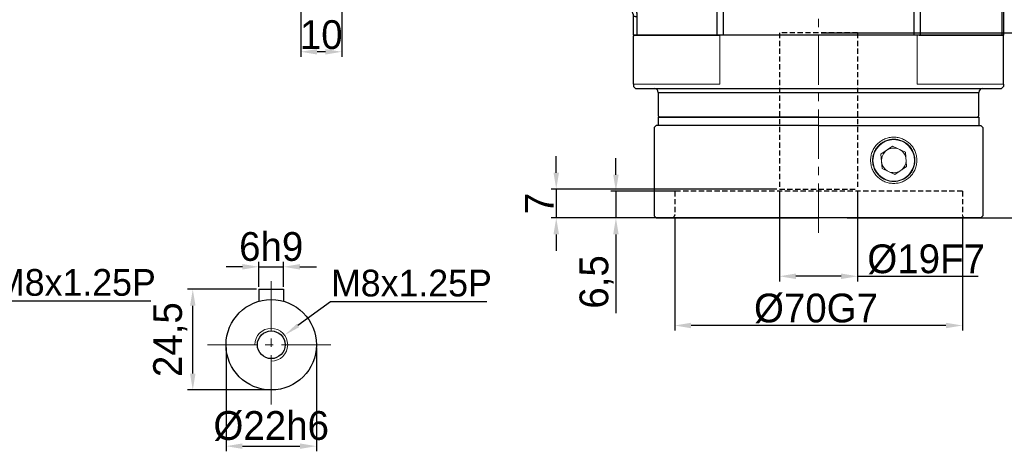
# Model space of a CAD drawing. Header units: millimetres. Extents: x 7856 to 8549, y -46 to 435.
# Tile 8 of 12: x 8062 to 8301, y 128 to 233. Entities that reach past the tile are written whole.
import ezdxf

# ---------------------------------------------------------------- set-up
doc = ezdxf.new("R2010")
doc.units = ezdxf.units.MM
doc.header["$PDSIZE"] = -5
doc.linetypes.add('DASHED2', pattern=[9.525, 6.35, -3.175])
doc.linetypes.add('点画线', pattern=[18, 12, -2, 2, -2])
doc.layers.get('0').update_dxf_attribs({"lineweight": 18})
doc.layers.get('Defpoints').update_dxf_attribs({"lineweight": 18})
doc.layers.add('4虚线层', color=6, linetype='DASHED2')
for name, color, linetype, lineweight in [('7中心线层', 7, '点画线', 18), ('尺寸线层', 3, 'Continuous', 18), ('标注线', 7, 'Continuous', 18), ('粗实线', 7, 'Continuous', 40)]:
    doc.layers.add(name, color=color, linetype=linetype, lineweight=lineweight)
doc.styles.add('工程字', font='txt')
doc.dimstyles.new('DIMSTYLE_17', dxfattribs={"dimtxt": 8, "dimasz": 12, "dimexe": 0.18, "dimexo": 0.0625, "dimgap": 0.09, "dimtad": 1, "dimtih": 1, "dimtoh": 1, "dimdec": 3, "dimdsep": 46, "dimtxsty": 'Standard', "dimblk": '_CAXARROW', "dimcen": 0.09, "dimdle": 24, "dimadec": 0, "dimazin": 0, "dimtfac": 0.7, "dimtdec": 3, "dimtofl": 0, "dimtmove": 0, "dimatfit": 3, "dimfxl": 1, "dimtolj": 1, "dimarcsym": 0})
doc.dimstyles.new('ISO-25', dxfattribs={"dimtxt": 7, "dimasz": 4, "dimexe": 1.25, "dimexo": 0.625, "dimtad": 1, "dimtxsty": '工程字', "dimcen": 2, "dimdle": 8, "dimadec": 0, "dimazin": 0, "dimtfac": 1, "dimtmove": 0, "dimatfit": 3, "dimfxl": 1, "dimarcsym": 0})

# ---------------------------------------------------------------- blocks, each defined once
blk = doc.blocks.new('*D11')
at = {"layer": 'Defpoints', "color": 0}
for p in [(8125.99, 172.49), (8119.99, 167.02), (8125.99, 167.02)]:
    blk.add_point(p, dxfattribs=at)
at = {"layer": '尺寸线层', "color": 0, "lineweight": -2}
for p, q in [((8119.99, 167.64), (8119.99, 173.74)), ((8125.99, 167.64), (8125.99, 173.74)), ((8115.99, 172.49), (8111.99, 172.49)), ((8119.99, 172.49), (8125.99, 172.49)), ((8129.99, 172.49), (8133.99, 172.49))]:
    blk.add_line(p, q, dxfattribs=at)
at = {"layer": '尺寸线层', "color": 0}
for points in [[(8115.99, 171.83), (8115.99, 173.16), (8119.99, 172.49)], [(8129.99, 173.16), (8129.99, 171.83), (8125.99, 172.49)]]:
    blk.add_solid(points, dxfattribs=at)
at = {"layer": '尺寸线层', "color": 0, "insert": (8122.99, 177.39), "char_height": 7, "attachment_point": 5, "style": '工程字'}
blk.add_mtext('6h9', dxfattribs=at)
blk = doc.blocks.new('*D12')
at = {"layer": 'Defpoints', "color": 0}
for p in [(8111.99, 153.52), (8133.99, 153.52), (8133.99, 128.85)]:
    blk.add_point(p, dxfattribs=at)
at = {"layer": '尺寸线层', "color": 0, "lineweight": -2}
for p, q in [((8111.99, 152.89), (8111.99, 127.6)), ((8133.99, 152.89), (8133.99, 127.6)), ((8115.99, 128.85), (8129.99, 128.85))]:
    blk.add_line(p, q, dxfattribs=at)
at = {"layer": '尺寸线层', "color": 0}
for points in [[(8115.99, 129.52), (8115.99, 128.19), (8111.99, 128.85)], [(8129.99, 128.19), (8129.99, 129.52), (8133.99, 128.85)]]:
    blk.add_solid(points, dxfattribs=at)
at = {"layer": '尺寸线层', "color": 0, "insert": (8122.99, 133.75), "char_height": 7, "attachment_point": 5, "style": '工程字'}
blk.add_mtext('%%C22h6', dxfattribs=at)
blk = doc.blocks.new('*D13')
at = {"layer": 'Defpoints', "color": 0}
for p in [(8103.9, 167.02), (8119.99, 167.02), (8122.99, 142.52)]:
    blk.add_point(p, dxfattribs=at)
at = {"layer": '尺寸线层', "color": 0, "lineweight": -2}
for p, q in [((8119.37, 167.02), (8102.65, 167.02)), ((8103.9, 146.52), (8103.9, 163.02)), ((8122.37, 142.52), (8102.65, 142.52))]:
    blk.add_line(p, q, dxfattribs=at)
at = {"layer": '尺寸线层', "color": 0}
for points in [[(8104.57, 163.02), (8103.24, 163.02), (8103.9, 167.02)], [(8103.24, 146.52), (8104.57, 146.52), (8103.9, 142.52)]]:
    blk.add_solid(points, dxfattribs=at)
at = {"layer": '尺寸线层', "color": 0, "insert": (8098.42, 154.77), "char_height": 7, "attachment_point": 5, "rotation": 90, "style": '工程字'}
blk.add_mtext('24,5', dxfattribs=at)
blk = doc.blocks.new('_CAXARROW')
blk.add_hatch(color=0).paths.add_polyline_path([(0, 0), (-1, 0.125), (-1, -0.125)], flags=0)
blk = doc.blocks.new('*D14')
at = {"layer": 'Defpoints', "color": 0}
for p in [(8126.24, 155.86), (8119.75, 151.18)]:
    blk.add_point(p, dxfattribs=at)
at = {"layer": '尺寸线层', "color": 0, "linetype": 'ByBlock', "lineweight": -2}
for p, q in [((8137.43, 163.94), (8129.48, 158.2)), ((8175.48, 163.94), (8137.43, 163.94)), ((8122.9, 153.52), (8123.08, 153.52)), ((8122.99, 153.43), (8122.99, 153.61))]:
    blk.add_line(p, q, dxfattribs=at)
at = {"layer": '尺寸线层', "color": 0, "lineweight": -2, "xscale": 4, "yscale": 4, "zscale": 4, "rotation": 215.8218464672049}
blk.add_blockref('_CAXARROW', (8126.24, 155.86), dxfattribs=at)
at = {"layer": '尺寸线层', "color": 0, "insert": (8157.11, 168.49), "char_height": 6.5, "attachment_point": 5, "style": '工程字'}
blk.add_mtext('\\A1;M8x1.25P', dxfattribs=at)
blk = doc.blocks.new('_FILLED')
at = {"linetype": 'ByBlock'}
blk.add_hatch(color=0, dxfattribs=at).paths.add_polyline_path([(0, 0), (-1, 0.133), (-1, -0.133)], flags=0)
blk = doc.blocks.new('*D16')
at = {"layer": 'Defpoints', "color": 0}
for p in [(8047.75, 156.32), (8042.04, 150.72)]:
    blk.add_point(p, dxfattribs=at)
at = {"layer": '尺寸线层', "color": 0, "linetype": 'ByBlock', "lineweight": -2}
for p, q in [((8055.67, 164.1), (8050.6, 159.13)), ((8093.71, 164.1), (8055.67, 164.1)), ((8044.81, 153.52), (8044.99, 153.52)), ((8044.9, 153.43), (8044.9, 153.61))]:
    blk.add_line(p, q, dxfattribs=at)
at = {"layer": '尺寸线层', "color": 0, "lineweight": -2, "xscale": 4, "yscale": 4, "zscale": 4, "rotation": 224.4948036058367}
blk.add_blockref('_CAXARROW', (8047.75, 156.32), dxfattribs=at)
at = {"layer": '尺寸线层', "color": 0, "insert": (8075.34, 168.65), "char_height": 6.5, "attachment_point": 5, "style": '工程字'}
blk.add_mtext('\\A1;M8x1.25P', dxfattribs=at)
blk = doc.blocks.new('*D25')
at = {"layer": 'Defpoints', "color": 0}
for p in [(8130.16, 241.39), (8140.16, 236.25), (8130.16, 224.81)]:
    blk.add_point(p, dxfattribs=at)
at = {"layer": '尺寸线层', "color": 0, "lineweight": -2}
for p, q in [((8130.16, 240.77), (8130.16, 223.56)), ((8140.16, 235.62), (8140.16, 223.56)), ((8136.16, 224.81), (8134.16, 224.81))]:
    blk.add_line(p, q, dxfattribs=at)
at = {"layer": '尺寸线层', "color": 0}
for points in [[(8134.16, 225.48), (8134.16, 224.14), (8130.16, 224.81)], [(8136.16, 224.14), (8136.16, 225.48), (8140.16, 224.81)]]:
    blk.add_solid(points, dxfattribs=at)
at = {"layer": '尺寸线层', "color": 0, "insert": (8135.16, 228.94), "char_height": 7, "attachment_point": 5, "style": '工程字'}
blk.add_mtext('10', dxfattribs=at)
blk = doc.blocks.new('*D26')
at = {"layer": 'Defpoints', "color": 0}
for p in [(8246.66, 191.39), (8265.66, 191.39), (8246.66, 170.19)]:
    blk.add_point(p, dxfattribs=at)
at = {"layer": '尺寸线层', "color": 0, "lineweight": -2}
for p, q in [((8246.66, 190.77), (8246.66, 168.94)), ((8265.66, 190.77), (8265.66, 168.94)), ((8261.66, 170.19), (8250.66, 170.19)), ((8265.66, 170.19), (8295.04, 170.19))]:
    blk.add_line(p, q, dxfattribs=at)
at = {"layer": '尺寸线层', "color": 0}
for points in [[(8250.66, 170.86), (8250.66, 169.52), (8246.66, 170.19)], [(8261.66, 169.52), (8261.66, 170.86), (8265.66, 170.19)]]:
    blk.add_solid(points, dxfattribs=at)
at = {"layer": '尺寸线层', "color": 0, "insert": (8282.35, 174.31), "char_height": 7, "attachment_point": 5, "style": '工程字'}
blk.add_mtext('%%C19F7', dxfattribs=at)
blk = doc.blocks.new('*D27')
at = {"layer": 'Defpoints', "color": 0}
for p in [(8221.97, 190.89), (8206.86, 184.39), (8221.97, 184.39)]:
    blk.add_point(p, dxfattribs=at)
at = {"layer": '尺寸线层', "color": 0, "lineweight": -2}
for p, q in [((8206.86, 194.89), (8206.86, 198.89)), ((8221.34, 190.89), (8205.61, 190.89)), ((8206.86, 190.89), (8206.86, 184.39)), ((8221.34, 184.39), (8205.61, 184.39)), ((8206.86, 180.39), (8206.86, 161.22))]:
    blk.add_line(p, q, dxfattribs=at)
at = {"layer": '尺寸线层', "color": 0}
for points in [[(8206.2, 194.89), (8207.53, 194.89), (8206.86, 190.89)], [(8207.53, 180.39), (8206.2, 180.39), (8206.86, 184.39)]]:
    blk.add_solid(points, dxfattribs=at)
at = {"layer": '尺寸线层', "color": 0, "insert": (8202.15, 168.81), "char_height": 7, "attachment_point": 5, "rotation": 90, "style": '工程字'}
blk.add_mtext('6,5', dxfattribs=at)
blk = doc.blocks.new('*D28')
at = {"layer": 'Defpoints', "color": 0}
for p in [(8246.66, 191.39), (8192.34, 184.39), (8217.47, 184.39)]:
    blk.add_point(p, dxfattribs=at)
at = {"layer": '尺寸线层', "color": 0, "lineweight": -2}
for p, q in [((8192.34, 195.39), (8192.34, 199.39)), ((8246.04, 191.39), (8191.09, 191.39)), ((8192.34, 191.39), (8192.34, 184.39)), ((8216.84, 184.39), (8191.09, 184.39)), ((8192.34, 180.39), (8192.34, 176.39))]:
    blk.add_line(p, q, dxfattribs=at)
at = {"layer": '尺寸线层', "color": 0}
for points in [[(8191.68, 195.39), (8193.01, 195.39), (8192.34, 191.39)], [(8193.01, 180.39), (8191.68, 180.39), (8192.34, 184.39)]]:
    blk.add_solid(points, dxfattribs=at)
at = {"layer": '尺寸线层', "color": 0, "insert": (8188.22, 187.89), "char_height": 7, "attachment_point": 5, "rotation": 90, "style": '工程字'}
blk.add_mtext('7', dxfattribs=at)
blk = doc.blocks.new('*D29')
at = {"layer": 'Defpoints', "color": 0}
for p in [(8221.16, 184.99), (8291.16, 185.19), (8221.16, 158.21)]:
    blk.add_point(p, dxfattribs=at)
at = {"layer": '尺寸线层', "color": 0, "lineweight": -2}
for p, q in [((8291.16, 184.57), (8291.16, 156.96)), ((8221.16, 184.37), (8221.16, 156.96)), ((8287.16, 158.21), (8225.16, 158.21))]:
    blk.add_line(p, q, dxfattribs=at)
at = {"layer": '尺寸线层', "color": 0}
for points in [[(8225.16, 158.88), (8225.16, 157.55), (8221.16, 158.21)], [(8287.16, 157.55), (8287.16, 158.88), (8291.16, 158.21)]]:
    blk.add_solid(points, dxfattribs=at)
at = {"layer": '尺寸线层', "color": 0, "insert": (8255.55, 162.34), "char_height": 7, "attachment_point": 5, "style": '工程字'}
blk.add_mtext('%%C70G7', dxfattribs=at)
blk = doc.blocks.new('*D30')
at = {"layer": 'Defpoints', "color": 0}
for p in [(8255.86, 280.39), (8274.64, 184.39), (8324.5, 184.39)]:
    blk.add_point(p, dxfattribs=at)
at = {"layer": '尺寸线层', "color": 0, "lineweight": -2}
for p, q in [((8256.49, 280.39), (8325.75, 280.39)), ((8324.5, 276.39), (8324.5, 188.39)), ((8275.27, 184.39), (8325.75, 184.39))]:
    blk.add_line(p, q, dxfattribs=at)
at = {"layer": '尺寸线层', "color": 0}
for points in [[(8325.17, 276.39), (8323.83, 276.39), (8324.5, 280.39)], [(8323.83, 188.39), (8325.17, 188.39), (8324.5, 184.39)]]:
    blk.add_solid(points, dxfattribs=at)
at = {"layer": '尺寸线层', "color": 0, "insert": (8320.37, 232.39), "char_height": 7, "attachment_point": 5, "rotation": 90, "style": '工程字'}
blk.add_mtext('96', dxfattribs=at)
blk = doc.blocks.new('*D31')
at = {"layer": 'Defpoints', "color": 0}
for p in [(8239.35, 325.39), (8281.05, 184.39), (8337.84, 184.39)]:
    blk.add_point(p, dxfattribs=at)
at = {"layer": '尺寸线层', "color": 0, "lineweight": -2}
for p, q in [((8239.97, 325.39), (8339.09, 325.39)), ((8337.84, 321.39), (8337.84, 188.39)), ((8281.67, 184.39), (8339.09, 184.39))]:
    blk.add_line(p, q, dxfattribs=at)
at = {"layer": '尺寸线层', "color": 0}
for points in [[(8338.51, 321.39), (8337.18, 321.39), (8337.84, 325.39)], [(8337.18, 188.39), (8338.51, 188.39), (8337.84, 184.39)]]:
    blk.add_solid(points, dxfattribs=at)
at = {"layer": '尺寸线层', "color": 0, "insert": (8333.72, 254.89), "char_height": 7, "attachment_point": 5, "rotation": 90, "style": '工程字'}
blk.add_mtext('141', dxfattribs=at)
blk = doc.blocks.new('*D32')
at = {"layer": 'Defpoints', "color": 0}
for p in [(8256.16, 229.39), (8262.47, 184.39), (8311.27, 184.39)]:
    blk.add_point(p, dxfattribs=at)
at = {"layer": '尺寸线层', "color": 0, "lineweight": -2}
for p, q in [((8256.79, 229.39), (8312.52, 229.39)), ((8311.27, 225.39), (8311.27, 188.39)), ((8263.1, 184.39), (8312.52, 184.39))]:
    blk.add_line(p, q, dxfattribs=at)
at = {"layer": '尺寸线层', "color": 0}
for points in [[(8311.94, 225.39), (8310.61, 225.39), (8311.27, 229.39)], [(8310.61, 188.39), (8311.94, 188.39), (8311.27, 184.39)]]:
    blk.add_solid(points, dxfattribs=at)
at = {"layer": '尺寸线层', "color": 0, "insert": (8307.15, 206.89), "char_height": 7, "attachment_point": 5, "rotation": 90, "style": '工程字'}
blk.add_mtext('45', dxfattribs=at)
blk = doc.blocks.new('xinzhuan90')
at = {"color": 7, "linetype": 'Continuous', "lineweight": 30}
for p, q in [((-22.31, 70.66), (17.59, 70.66)), ((-22.31, 70.24), (-22.31, 70.66)), ((-22.31, 69.84), (-22.31, 70.24)), ((-22.31, 50.35), (-22.31, 69.84)), ((18.59, 69.66), (18.59, 59.98)), ((18.82, 59.34), (57.52, 13.23)), ((-22.31, 48.9), (-22.31, 50.35)), ((-22.31, 2.42), (-22.31, 48.9)), ((58.69, 10.01), (58.69, -3.9)), ((-22.31, 0.97), (-22.31, 2.42)), ((-22.31, -18.52), (-22.31, 0.97)), ((68.69, -4.9), (59.69, -4.9)), ((69.69, -5.9), (69.69, -25.84)), ((-22.31, -18.52), (-22.31, -18.92)), ((-22.31, -19.34), (-22.31, -18.92)), ((-20.31, -25.84), (-20.31, -21.34)), ((-19.89, -25.84), (-20.31, -25.84)), ((0, -25.84), (-19.49, -25.84)), ((1.45, -25.84), (0, -25.84)), ((47.93, -25.84), (1.45, -25.84)), ((49.38, -25.84), (47.93, -25.84)), ((68.87, -25.84), (49.38, -25.84)), ((69.27, -25.84), (68.87, -25.84)), ((69.69, -25.84), (69.27, -25.84))]:
    blk.add_line(p, q, dxfattribs=at)
at = {"color": 7, "linetype": 'Continuous', "lineweight": 25}
for p, q in [((-22.31, 70.24), (17.17, 70.24)), ((17.17, 70.24), (17.59, 70.66)), ((18.59, 69.66), (18.17, 69.24)), ((18.34, 59.9), (18.59, 59.98)), ((18.82, 59.34), (18.58, 59.25)), ((18.58, 59.25), (57.27, 13.14)), ((56.88, 12.81), (18.61, 58.42)), ((-22.31, 50.35), (16.83, 50.35)), ((16.82, 48.9), (-22.31, 48.9)), ((17.82, 48.9), (16.82, 48.9)), ((17.82, 48.9), (17.82, -2.67)), ((18.67, 30.97), (39.84, 5.74)), ((17.98, 5.24), (17.98, 27.31)), ((56.88, 12.81), (57.27, 13.14)), ((57.27, 13.14), (57.52, 13.23)), ((57.94, -4.19), (57.94, 9.92)), ((58.44, 9.92), (57.94, 9.92)), ((58.69, 10.01), (58.44, 9.92)), ((58.44, 9.92), (58.44, -4.14)), ((-22.31, 2.42), (-0.97, 2.42)), ((-0.97, 2.42), (-0.97, 0.97)), ((40.33, 4.38), (40.33, -4.5)), ((-0.97, 0.97), (-22.31, 0.97)), ((17.98, -2.51), (17.98, 1.07)), ((1.45, 0), (0, 0)), ((0, -25.84), (0, 0)), ((1.45, 0), (1.45, -25.84)), ((17.82, -2.67), (17.98, -2.51)), ((20.98, -5.51), (20.82, -5.67)), ((20.82, -5.67), (47.93, -5.67)), ((38.22, -5.51), (20.98, -5.51)), ((47.93, -5.67), (47.93, -6.67)), ((47.93, -25.84), (47.93, -6.67)), ((49.38, -6.66), (49.38, -25.84)), ((59.69, -4.9), (59.44, -5.14)), ((68.27, -5.32), (68.69, -4.9)), ((69.69, -5.9), (69.27, -6.32)), ((69.27, -6.32), (69.27, -25.84)), ((-19.89, -21.34), (-20.31, -21.34)), ((-19.89, -21.34), (-19.49, -21.34)), ((-19.49, -21.34), (-19.49, -25.84)), ((-19.49, -25.84), (-19.89, -25.84))]:
    blk.add_line(p, q, dxfattribs=at)
at = {"color": 7, "linetype": 'Continuous', "lineweight": 25, "flags": 128}
for points in [[(17.83, 49.86), (17.8, 49.96), (17.75, 50.05), (17.65, 50.13), (17.53, 50.2), (17.38, 50.26), (17.21, 50.31), (17.02, 50.34), (16.83, 50.35)], [(18.67, 30.97), (18.53, 30.99), (18.4, 31.02), (18.28, 31.04), (18.18, 31.08), (18.1, 31.12), (18.04, 31.16), (18, 31.2), (17.99, 31.24)], [(40.33, -4.5), (40.34, -4.69), (40.37, -4.88), (40.41, -5.05), (40.46, -5.2), (40.52, -5.32), (40.59, -5.42), (40.67, -5.48), (40.75, -5.5)], [(48.9, -5.66), (48.99, -5.68), (49.08, -5.74), (49.16, -5.84), (49.24, -5.96), (49.3, -6.11), (49.34, -6.28), (49.37, -6.47), (49.38, -6.66)]]:
    blk.add_lwpolyline(points, dxfattribs=at)
at = {"color": 7, "linetype": 'Continuous', "lineweight": 25}
for centre, radius, start, end in [((17.17, 69.24), 1, 0.0204, 89.9796), ((19.34, 59.9), 1, 180.0065, 219.9935), ((19.05, 59.03), 0.75, 182.393, 234.2943), ((52.35, 9.53), 5.6, 4.0795, 35.9205), ((53.44, 9.92), 5, 0.0065, 39.9935), ((28.46, 0.83), 12.39, 16.6551, 23.3449), ((58.9, -4.23), 0.962, 177.6201, 266.2687), ((59.44, -4.14), 1, 180.0204, 269.9796), ((68.27, -6.32), 1, 0.0204, 89.9796)]:
    blk.add_arc(centre, radius, start, end, dxfattribs=at)
at = {"color": 7, "linetype": 'Continuous', "lineweight": 30}
blk.add_arc((-22.31, -21.34), 2, 0, 90, dxfattribs=at)
for centre, major_axis, ratio, start_param, end_param in [((17.59, 69.66), (0.707, 0.707), 0.999695, 5.497939, 7.068431), ((19.59, 59.98), (-0.94, -0.342), 0.999828, 5.934175, 6.632196), ((53.69, 10.01), (-4.7, -1.71), 0.999828, 2.792582, 3.490603), ((59.69, -3.9), (-0.707, -0.707), 0.999695, 5.497939, 7.068431), ((68.69, -5.9), (0.707, 0.707), 0.999695, 5.497939, 7.068431)]:
    blk.add_ellipse(centre, major_axis=major_axis, ratio=ratio, start_param=start_param, end_param=end_param, dxfattribs=at)
at = {"color": 7, "linetype": 'Continuous', "lineweight": 25}
blk.add_ellipse((18.2, 64.63), major_axis=(0, 4.5), ratio=0.017455, dxfattribs=at)
for centre, major_axis, ratio, start_param, end_param in [((18.17, 67.24), (0, 2), 0.017455, 0.017453, 0.523109), ((18.35, 50.56), (0, 9.34), 0.011218, 0.004081, 0.441056), ((18.59, 5.54), (-0.01, 59.12), 0.011218, 0.441056, 1.120955), ((17.86, 48.9), (0, 2), 0.017455, 1.065436, 1.570796), ((18.08, 27.19), (0, 9.34), 0.011218, 1.120955, 1.557424), ((17.91, 3.16), (0, 4.5), 0.017455, 5.193774, 10.514189), ((38.22, -5.4), (6, 0), 0.017455, 4.712389, 5.148858), ((24.69, -4.9), (38, 0), 0.017455, 5.148858, 5.828757), ((47.93, -5.63), (2, 0), 0.017455, 4.712389, 5.217749), ((53.44, -5.14), (6, 0), 0.017455, 5.828757, 6.265732), ((66.27, -5.32), (2, 0), 0.017455, 5.760077, 6.265732)]:
    blk.add_ellipse(centre, major_axis=major_axis, ratio=ratio, start_param=start_param, end_param=end_param, dxfattribs=at)
for points, knots in [([(18.15, 68.97), (18.15, 68.86), (18.14, 68.63), (18.13, 68.28), (18.12, 67.92), (18.11, 67.56), (18.1, 67.18), (18.09, 66.8), (18.08, 66.41), (18.07, 66.02), (18.07, 65.61), (18.04, 64.65), (18.01, 63.06), (17.97, 60.73), (17.93, 58.23), (17.9, 56.11), (17.88, 54.46), (17.86, 53.34), (17.85, 52.2), (17.84, 51.05), (17.83, 50.26), (17.83, 49.86)], [0, 0, 0, 0, 0.025029, 0.05004, 0.075038, 0.100027, 0.125011, 0.149996, 0.174986, 0.199986, 0.225, 0.250032, 0.375013, 0.500013, 0.624991, 0.749989, 0.800025, 0.850007, 0.899973, 0.949958, 1, 1, 1, 1]), ([(18.58, 59.25), (18.58, 59.25), (18.57, 59.25), (18.57, 59.23), (18.57, 59.21), (18.57, 59.17), (18.57, 59.13), (18.57, 59.07), (18.58, 59.01), (18.58, 58.94), (18.59, 58.85), (18.59, 58.76), (18.6, 58.66), (18.6, 58.55), (18.61, 58.47), (18.61, 58.42)], [0, 0, 0, 0, 0.071696, 0.143709, 0.216199, 0.289328, 0.363251, 0.438118, 0.514075, 0.591259, 0.669805, 0.749836, 0.831472, 0.914825, 1, 1, 1, 1]), ([(39.84, 5.74), (40.02, 5.82), (40.38, 5.96), (40.91, 6.18), (41.43, 6.4), (41.94, 6.62), (42.45, 6.83), (42.95, 7.03), (43.44, 7.24), (43.92, 7.44), (44.39, 7.63), (44.86, 7.82), (45.31, 8.01), (45.76, 8.2), (46.2, 8.38), (46.64, 8.56), (47.06, 8.74), (47.48, 8.91), (47.88, 9.08), (48.28, 9.24), (48.67, 9.41), (49.06, 9.57), (49.43, 9.72), (49.95, 9.94), (50.61, 10.21), (51.38, 10.53), (52.12, 10.84), (52.83, 11.13), (53.51, 11.41), (54.15, 11.68), (54.76, 11.93), (55.34, 12.17), (55.89, 12.4), (56.41, 12.61), (56.73, 12.75), (56.88, 12.81)], [0, 0, 0, 0, 0.024855, 0.049524, 0.074005, 0.0983, 0.122409, 0.146331, 0.170067, 0.193617, 0.216981, 0.240159, 0.263152, 0.285959, 0.308581, 0.331018, 0.353269, 0.375336, 0.397218, 0.418916, 0.440429, 0.461758, 0.482903, 0.503864, 0.550975, 0.597677, 0.643972, 0.689863, 0.735353, 0.780443, 0.825137, 0.869436, 0.913345, 0.956865, 1, 1, 1, 1]), ([(57.94, 9.92), (57.85, 9.9), (57.67, 9.84), (57.39, 9.75), (57.1, 9.66), (56.8, 9.57), (56.49, 9.47), (56.17, 9.37), (55.84, 9.26), (55.5, 9.16), (55.15, 9.05), (54.78, 8.93), (54.41, 8.82), (54.03, 8.7), (53.64, 8.57), (53.24, 8.45), (52.83, 8.32), (52.41, 8.18), (51.97, 8.05), (51.53, 7.91), (51.08, 7.77), (50.52, 7.59), (49.85, 7.38), (49.05, 7.13), (48.22, 6.86), (47.35, 6.59), (46.45, 6.31), (45.52, 6.01), (44.55, 5.71), (43.54, 5.39), (42.5, 5.07), (41.43, 4.73), (40.7, 4.5), (40.33, 4.38)], [0, 0, 0, 0, 0.023677, 0.04747, 0.071379, 0.095406, 0.119551, 0.143814, 0.168195, 0.192696, 0.217316, 0.242056, 0.266917, 0.291898, 0.317001, 0.342225, 0.367572, 0.393041, 0.418633, 0.444348, 0.470187, 0.49615, 0.538254, 0.581094, 0.624672, 0.668989, 0.714045, 0.759844, 0.806385, 0.85367, 0.9017, 0.950477, 1, 1, 1, 1]), ([(17.98, 1.07), (17.98, 1.12), (17.98, 1.21), (17.99, 1.38), (18.01, 1.58), (18.03, 1.82), (18.07, 2.19), (18.12, 2.64), (18.14, 3.17), (18.11, 3.69), (18.07, 4.16), (18.03, 4.56), (18, 4.84), (17.99, 5.06), (17.98, 5.19), (17.98, 5.24)], [0, 0, 0, 0, 0.032665, 0.074056, 0.124192, 0.183085, 0.250743, 0.391388, 0.500364, 0.61503, 0.750027, 0.832777, 0.902009, 0.957739, 1, 1, 1, 1]), ([(-0.97, 2.42), (-0.64, 2.42), (-0.31, 2.39), (0.15, 2.24), (0.31, 2.18), (0.59, 2.02), (0.72, 1.92), (0.95, 1.69), (1.05, 1.56), (1.21, 1.27), (1.28, 1.12), (1.42, 0.65), (1.45, 0.32), (1.45, 0)], [0, 0, 0, 0, 0.25, 0.25, 0.375, 0.375, 0.5, 0.5, 0.625, 0.625, 0.75, 0.75, 1, 1, 1, 1]), ([(-21.32, -18.62), (-21.21, -18.51), (-20.99, -18.3), (-20.65, -17.97), (-20.3, -17.63), (-19.94, -17.29), (-19.57, -16.93), (-19.19, -16.57), (-18.81, -16.2), (-18.41, -15.82), (-18.01, -15.43), (-17.6, -15.04), (-17.18, -14.63), (-16.75, -14.22), (-16.32, -13.8), (-15.87, -13.38), (-15.42, -12.94), (-14.96, -12.5), (-14.49, -12.04), (-14.01, -11.58), (-13.52, -11.11), (-13.03, -10.64), (-12.4, -10.03), (-11.63, -9.29), (-10.7, -8.4), (-9.74, -7.48), (-8.75, -6.53), (-7.73, -5.54), (-6.68, -4.53), (-5.6, -3.49), (-4.49, -2.42), (-3.34, -1.32), (-2.17, -0.19), (-1.37, 0.58), (-0.97, 0.97)], [0, 0, 0, 0, 0.020897, 0.041964, 0.063204, 0.084618, 0.106208, 0.127975, 0.149921, 0.172047, 0.194354, 0.216844, 0.239519, 0.262379, 0.285426, 0.308661, 0.332086, 0.355701, 0.379508, 0.403508, 0.427702, 0.452091, 0.476676, 0.519856, 0.563901, 0.608817, 0.654608, 0.70128, 0.748835, 0.797278, 0.846612, 0.896842, 0.94797, 1, 1, 1, 1]), ([(0, 0), (0.02, 0.04), (0.05, 0.12), (0.1, 0.25), (0.13, 0.38), (0.17, 0.55), (0.19, 0.73), (0.17, 0.92), (0.1, 1.05), (-0.01, 1.11), (-0.13, 1.14), (-0.27, 1.15), (-0.44, 1.13), (-0.63, 1.09), (-0.8, 1.04), (-0.91, 0.99), (-0.97, 0.97)], [0, 0, 0, 0, 0.059504, 0.121049, 0.184869, 0.25117, 0.353843, 0.434462, 0.501526, 0.546446, 0.59995, 0.666011, 0.746766, 0.835574, 0.919761, 1, 1, 1, 1]), ([(0, 0), (-0.2, -0.21), (-0.61, -0.63), (-1.21, -1.26), (-1.81, -1.88), (-2.4, -2.49), (-2.98, -3.09), (-3.55, -3.68), (-4.11, -4.27), (-4.66, -4.84), (-5.21, -5.41), (-5.75, -5.97), (-6.28, -6.52), (-6.8, -7.06), (-7.31, -7.6), (-7.82, -8.12), (-8.31, -8.64), (-8.8, -9.15), (-9.28, -9.64), (-9.75, -10.14), (-10.22, -10.62), (-10.67, -11.09), (-11.28, -11.73), (-12.04, -12.51), (-12.93, -13.43), (-13.79, -14.33), (-14.62, -15.19), (-15.42, -16.02), (-16.19, -16.82), (-16.93, -17.59), (-17.64, -18.33), (-18.32, -19.03), (-18.97, -19.71), (-19.38, -20.14), (-19.59, -20.36)], [0, 0, 0, 0, 0.027366, 0.054484, 0.081354, 0.107978, 0.134356, 0.160488, 0.186374, 0.212016, 0.237413, 0.262566, 0.287476, 0.312144, 0.336569, 0.360753, 0.384696, 0.408399, 0.431862, 0.455086, 0.478072, 0.500821, 0.523332, 0.570095, 0.616147, 0.661495, 0.706148, 0.750114, 0.793401, 0.836019, 0.877978, 0.919287, 0.959958, 1, 1, 1, 1]), ([(17.82, -2.67), (17.82, -2.72), (17.82, -2.83), (17.84, -2.99), (17.86, -3.15), (17.89, -3.31), (17.93, -3.47), (17.98, -3.62), (18.03, -3.78), (18.1, -3.93), (18.17, -4.07), (18.25, -4.21), (18.34, -4.35), (18.43, -4.48), (18.53, -4.61), (18.64, -4.73), (18.76, -4.85), (18.88, -4.95), (19.01, -5.06), (19.14, -5.15), (19.27, -5.24), (19.42, -5.32), (19.56, -5.39), (19.71, -5.45), (19.86, -5.51), (20.02, -5.56), (20.18, -5.6), (20.34, -5.63), (20.5, -5.65), (20.66, -5.66), (20.77, -5.67), (20.82, -5.67)], [0, 0, 0, 0, 0.034488, 0.068976, 0.103462, 0.137947, 0.172431, 0.206914, 0.241396, 0.275878, 0.310359, 0.34484, 0.379321, 0.413801, 0.44828, 0.48276, 0.51724, 0.55172, 0.586199, 0.620679, 0.65516, 0.689641, 0.724122, 0.758604, 0.793086, 0.827569, 0.862053, 0.896538, 0.931024, 0.965512, 1, 1, 1, 1]), ([(20.98, -5.51), (20.93, -5.51), (20.82, -5.51), (20.65, -5.49), (20.49, -5.47), (20.33, -5.44), (20.18, -5.4), (20.02, -5.35), (19.87, -5.3), (19.72, -5.23), (19.57, -5.16), (19.43, -5.08), (19.3, -4.99), (19.16, -4.9), (19.04, -4.8), (18.92, -4.69), (18.8, -4.57), (18.69, -4.45), (18.59, -4.32), (18.5, -4.19), (18.41, -4.06), (18.33, -3.91), (18.26, -3.77), (18.19, -3.62), (18.14, -3.47), (18.09, -3.31), (18.05, -3.15), (18.02, -2.99), (18, -2.83), (17.98, -2.67), (17.98, -2.56), (17.98, -2.51)], [0, 0, 0, 0, 0.034484, 0.068968, 0.103452, 0.137935, 0.172418, 0.206901, 0.241384, 0.275866, 0.310348, 0.344831, 0.379313, 0.413795, 0.448277, 0.482759, 0.517241, 0.551723, 0.586205, 0.620687, 0.655169, 0.689652, 0.724134, 0.758616, 0.793099, 0.827582, 0.862065, 0.896548, 0.931032, 0.965516, 1, 1, 1, 1]), ([(48.9, -5.66), (49.09, -5.66), (49.49, -5.66), (50.08, -5.65), (50.66, -5.64), (51.23, -5.64), (51.81, -5.63), (52.37, -5.62), (52.93, -5.62), (53.49, -5.61), (54.04, -5.6), (55.32, -5.59), (57.26, -5.56), (59.76, -5.52), (62.09, -5.48), (63.83, -5.44), (65.05, -5.41), (65.84, -5.39), (66.59, -5.37), (67.32, -5.35), (67.77, -5.34), (68, -5.33)], [0, 0, 0, 0, 0.025027, 0.050037, 0.075033, 0.10002, 0.125003, 0.149986, 0.174975, 0.199973, 0.224986, 0.250017, 0.374994, 0.499993, 0.624972, 0.749974, 0.800012, 0.849997, 0.899966, 0.949954, 1, 1, 1, 1]), ([(-22.31, -18.52), (-22.27, -18.52), (-22.19, -18.52), (-22.06, -18.53), (-21.94, -18.54), (-21.77, -18.55), (-21.56, -18.58), (-21.4, -18.61), (-21.32, -18.62)], [0, 0, 0, 0, 0.121914, 0.244852, 0.369128, 0.495046, 0.746871, 1, 1, 1, 1]), ([(-21.32, -18.62), (-21.28, -18.63), (-21.18, -18.64), (-21.05, -18.67), (-20.94, -18.7), (-20.85, -18.73), (-20.77, -18.75), (-20.72, -18.77), (-20.62, -18.81), (-20.48, -18.89), (-20.29, -19.01), (-20.1, -19.18), (-19.91, -19.41), (-19.77, -19.67), (-19.65, -19.99), (-19.61, -20.21), (-19.59, -20.36)], [0, 0, 0, 0, 0.057157, 0.107785, 0.151414, 0.187687, 0.216346, 0.237212, 0.25017, 0.336577, 0.419981, 0.500129, 0.620522, 0.749945, 0.829297, 1, 1, 1, 1]), ([(-19.59, -20.36), (-19.58, -20.41), (-19.56, -20.52), (-19.53, -20.68), (-19.51, -20.87), (-19.49, -21.09), (-19.49, -21.26), (-19.49, -21.34)], [0, 0, 0, 0, 0.168871, 0.33695, 0.5049, 0.75511, 1, 1, 1, 1])]:
    blk.add_open_spline(points, degree=3, knots=knots, dxfattribs=at)

msp = doc.modelspace()

# ---------------------------------------------------------------- linework, layer by layer
at = {"color": 7, "linetype": 'Continuous', "lineweight": 15}
for p, q in [((8232.1611, 216.8915), (8232.1611, 228.8915)), ((8280.1611, 216.8915), (8280.1611, 228.8915)), ((8211.1611, 216.8915), (8232.1611, 216.8915)), ((8280.1611, 216.8915), (8301.1611, 216.8915)), ((8274.1652, 201.8428), (8271.3251, 199.8595)), ((8274.1798, 201.836), (8272.7694, 200.8512)), ((8277.3029, 200.3747), (8274.1652, 201.8428)), ((8271.3251, 199.8595), (8271.6225, 196.4082)), ((8271.3494, 199.8595), (8271.3251, 199.8595)), ((8272.7694, 200.8512), (8271.3494, 199.8595)), ((8271.3494, 199.8595), (8271.4981, 198.1339)), ((8277.6003, 196.9234), (8277.3029, 200.3747)), ((8271.4981, 198.1339), (8271.6468, 196.4082)), ((8274.7601, 194.9402), (8277.6003, 196.9234)), ((8271.6225, 196.4082), (8274.7601, 194.9402)), ((8271.6468, 196.4082), (8271.6225, 196.4082)), ((8271.6468, 196.4082), (8273.2156, 195.6742)), ((8273.2156, 195.6742), (8274.7699, 194.947)), ((8237.6114, 184.3864), (8237.6167, 184.3915)), ((8273.0936, 184.3915), (8273.099, 184.3864))]:
    msp.add_line(p, q, dxfattribs=at)
msp.add_circle((8274.4626, 198.3915), 5.053, dxfattribs=at)
for centre, radius, start, end in [((8274.487, 198.3916), 2.9999, 69.671082, 124.926511), ((8274.487, 198.3915), 3, 124.926322, 184.925928), ((8274.4869, 198.3915), 3, 12.204309, 60.179983), ((8274.487, 198.3915), 3, 184.925704, 244.925419), ((8274.4869, 198.3915), 3, 310.442344, 357.646946), ((8274.487, 198.3914), 3, 244.925917, 299.409805)]:
    msp.add_arc(centre, radius, start, end, dxfattribs=at)
for points, knots in [([(8274.4597, 192.7665), (8274.0908, 192.7875), (8273.3528, 192.8294), (8272.2885, 193.1647), (8271.3077, 193.6857), (8270.448, 194.3922), (8269.7425, 195.2517), (8269.2184, 196.2327), (8268.8957, 197.297), (8268.7868, 198.4039), (8268.896, 199.5108), (8269.219, 200.5751), (8269.7434, 201.556), (8270.4491, 202.4158), (8271.3089, 203.1214), (8272.2899, 203.6457), (8273.3543, 203.9686), (8274.4612, 204.0777), (8275.5681, 203.9686), (8276.6324, 203.6457), (8277.6132, 203.1214), (8278.4729, 202.4158), (8279.1784, 201.556), (8279.7026, 200.5751), (8280.0253, 199.5108), (8280.1341, 198.4039), (8280.025, 197.297), (8279.702, 196.2327), (8279.1776, 195.2517), (8278.4719, 194.3922), (8277.612, 193.6857), (8276.631, 193.1647), (8275.5666, 192.8294), (8274.8287, 192.7875), (8274.4597, 192.7665)], [0, 0, 0, 0, 0.03124466, 0.0624902, 0.09373719, 0.12498621, 0.15623731, 0.18749023, 0.2187448, 0.25000002, 0.28125524, 0.3125096, 0.34376255, 0.37501368, 0.40626262, 0.43750961, 0.46875528, 0.49999999, 0.53124467, 0.56249021, 0.5937372, 0.62498622, 0.65623725, 0.68749022, 0.71874459, 0.74999981, 0.78125503, 0.81250956, 0.84376257, 0.87501369, 0.90626256, 0.93750964, 0.9687551, 1, 1, 1, 1]), ([(8274.4621, 193.2415), (8274.797, 193.2604), (8275.4711, 193.2985), (8276.4367, 193.602), (8277.3355, 194.0769), (8278.1227, 194.7209), (8278.7721, 195.5117), (8279.197, 196.3067), (8279.4493, 197.0484), (8279.5825, 197.7108), (8279.6281, 198.3915), (8279.5827, 199.0722), (8279.4498, 199.7345), (8279.1976, 200.4762), (8278.7729, 201.2712), (8278.1238, 202.0622), (8277.3368, 202.7054), (8276.4381, 203.1833), (8275.4726, 203.4755), (8274.4636, 203.5742), (8273.4546, 203.4755), (8272.489, 203.1833), (8271.5902, 202.7054), (8270.803, 202.0622), (8270.1537, 201.2712), (8269.7288, 200.4763), (8269.4764, 199.7345), (8269.3432, 199.0722), (8269.2977, 198.3915), (8269.343, 197.7108), (8269.476, 197.0484), (8269.7282, 196.3067), (8270.1528, 195.5117), (8270.8019, 194.7209), (8271.589, 194.0769), (8272.4876, 193.602), (8273.4532, 193.2985), (8274.1273, 193.2604), (8274.4621, 193.2415)], [0, 0, 0, 0, 0.03103332, 0.06247442, 0.09303062, 0.12495569, 0.15620007, 0.18744664, 0.20807272, 0.22876221, 0.25000015, 0.2712367, 0.29192613, 0.31255362, 0.34380027, 0.37504453, 0.40696814, 0.4375257, 0.46896572, 0.49999994, 0.5310328, 0.56247445, 0.59303045, 0.62495565, 0.65619985, 0.68744649, 0.70807278, 0.72876202, 0.74999997, 0.77123674, 0.79192618, 0.81255347, 0.84380006, 0.87504448, 0.90696811, 0.93752567, 0.96896624, 1, 1, 1, 1])]:
    msp.add_open_spline(points, degree=3, knots=knots, dxfattribs=at)
at = {"layer": '4虚线层', "color": 0, "lineweight": -2, "ltscale": 0.2}
for p, q in [((8265.6611, 229.3914), (8246.6611, 229.3914)), ((8246.6611, 229.3914), (8246.6611, 191.3914)), ((8256.1567, 228.8915), (8256.1567, 228.8915)), ((8265.6611, 229.3914), (8265.6611, 191.3914)), ((8291.1611, 190.8915), (8221.1611, 190.8915)), ((8221.1611, 190.8915), (8221.1611, 184.9915)), ((8291.1611, 190.8915), (8221.1611, 190.8915)), ((8221.1611, 190.8915), (8221.1611, 184.9915)), ((8246.661, 191.3914), (8265.661, 191.3914)), ((8246.6611, 191.3914), (8265.6611, 191.3914)), ((8291.1611, 190.8915), (8291.1611, 185.1915)), ((8291.1611, 190.8915), (8291.1611, 185.1915))]:
    msp.add_line(p, q, dxfattribs=at)
at = {"layer": '7中心线层'}
msp.add_line((8256.1611, 180.7981), (8256.1611, 280.3915), dxfattribs=at)
at = {"layer": '7中心线层', "color": 0}
for p, q in [((8122.9926, 169.0193), (8122.9926, 138.0193)), ((8107.4926, 153.5193), (8138.4926, 153.5193))]:
    msp.add_line(p, q, dxfattribs=at)
for centre, start, end in [((8220.3611, 185.1915), 270, 0), ((8291.9611, 185.1915), 180, 270)]:
    msp.add_arc(centre, 0.8, start, end, dxfattribs=at)
at = {"layer": '标注线', "color": 0}
msp.add_arc((8122.9926, 153.5193), 4, 270, 180, dxfattribs=at)
at = {"layer": '粗实线', "linetype": 'Continuous', "lineweight": 30}
for p, q in [((8211.1611, 228.8915), (8211.1611, 228.5915)), ((8211.1611, 228.8915), (8232.1611, 228.8915)), ((8211.1611, 216.8915), (8211.1611, 228.5915)), ((8265.6611, 228.8915), (8232.1611, 228.8915)), ((8279.6557, 228.8915), (8265.6611, 228.8915)), ((8280.6147, 228.8915), (8279.6557, 228.8915)), ((8280.6147, 228.8915), (8300.9162, 228.8915)), ((8301.1611, 228.8915), (8300.9162, 228.8915)), ((8301.1611, 228.5915), (8301.1611, 228.8915)), ((8301.1611, 216.8915), (8301.1611, 228.5915)), ((8211.1611, 216.8915), (8211.1611, 216.3872)), ((8211.1611, 216.3872), (8211.6567, 215.8915)), ((8211.6567, 215.8915), (8234.3666, 215.8915)), ((8234.3666, 215.8915), (8277.9556, 215.8915)), ((8277.9556, 215.8915), (8300.6654, 215.8915)), ((8301.1611, 216.3872), (8300.6654, 215.8915)), ((8217.1611, 214.8915), (8217.1611, 209.1915)), ((8217.1611, 214.8915), (8295.1611, 214.8915)), ((8295.1611, 209.1915), (8295.1611, 214.8915)), ((8217.1546, 208.8915), (8295.1546, 208.8915)), ((8217.161, 209.1871), (8217.461, 208.8871)), ((8217.161, 208.8915), (8217.161, 206.8915)), ((8256.161, 208.8915), (8217.161, 208.8915)), ((8256.161, 208.8915), (8295.1611, 208.8915)), ((8295.161, 209.1871), (8294.8654, 208.8915)), ((8295.1611, 208.8915), (8295.1611, 206.8915)), ((8216.161, 206.3915), (8216.661, 206.8915)), ((8216.161, 206.3914), (8216.161, 184.8915)), ((8256.161, 206.8915), (8216.661, 206.8915)), ((8256.1611, 206.8915), (8295.6611, 206.8915)), ((8296.1611, 206.3915), (8295.6611, 206.8915)), ((8296.1611, 206.3914), (8296.1611, 184.8915)), ((8216.161, 184.8915), (8216.661, 184.3915)), ((8296.1611, 184.8915), (8295.6611, 184.3915)), ((8216.661, 184.3915), (8256.161, 184.3915)), ((8221.0509, 184.3915), (8217.3153, 184.3915)), ((8288.457, 184.3915), (8223.4647, 184.3915)), ((8295.6611, 184.3915), (8256.1611, 184.3915)), ((8294.6537, 184.3915), (8290.8802, 184.3915)), ((8119.9926, 167.0193), (8119.9926, 164.1024)), ((8119.9926, 167.0193), (8125.9926, 167.0193)), ((8125.9926, 167.0193), (8125.9926, 164.1024))]:
    msp.add_line(p, q, dxfattribs=at)
for radius in [11, 3.375]:
    msp.add_circle((8122.9926, 153.5193), radius, dxfattribs=at)
for centre, start, end in [((8216.1611, 214.8915), 0, 90), ((8296.1611, 214.8915), 90, 180)]:
    msp.add_arc(centre, 1, start, end, dxfattribs=at)
for points, knots in [([(8301.1611, 216.8915), (8301.1611, 216.8851), (8301.1611, 216.8239), (8301.1611, 216.6918), (8301.1611, 216.5254), (8301.1611, 216.4295), (8301.1611, 216.3872)], [0, 0, 0, 0, 0.007341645, 0.070481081, 0.152674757, 0.230633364, 0.230633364, 0.230633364, 0.230633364]), ([(8223.4647, 184.3915), (8223.0188, 184.3915), (8222.1267, 184.3915), (8221.4096, 184.3915), (8221.0509, 184.3915)], [0, 0, 0, 0, 0.4997865, 1, 1, 1, 1]), ([(8290.8802, 184.3915), (8290.5191, 184.3915), (8289.7967, 184.3915), (8288.9037, 184.3915), (8288.457, 184.3915)], [0, 0, 0, 0, 0.49978575, 1, 1, 1, 1])]:
    msp.add_open_spline(points, degree=3, knots=knots, dxfattribs=at)

# ---------------------------------------------------------------- block references
at = {"layer": '标注线'}
msp.add_blockref('xinzhuan90', (8231.4708, 254.733), dxfattribs=at)

# ---------------------------------------------------------------- dimensions: what is measured, and where the dimension line sits
at = {"layer": '尺寸线层'}
for base, p1, p2, angle, picture, middle in [((8337.8447, 184.3915), (8239.3481, 325.3915), (8281.046, 184.3915), 90, '*D31', (8333.7197, 254.8915)), ((8324.4986, 184.3915), (8255.8611, 280.3915), (8274.6413, 184.3915), 90, '*D30', (8320.3736, 232.3915)), ((8311.2723, 184.3915), (8256.1611, 229.3914), (8262.4738, 184.3915), 90, '*D32', (8307.1473, 206.8914)), ((8192.3442, 184.3915), (8246.6611, 191.3914), (8217.4669, 184.3915), 270, '*D28', (8188.2192, 187.8915))]:
    dim = msp.add_linear_dim(base=base, p1=p1, p2=p2, angle=angle, dimstyle='ISO-25', dxfattribs=at)
    dim.commit()
    dim.dimension.update_dxf_attribs({"geometry": picture, "text_midpoint": middle})
dim = msp.add_linear_dim(base=(8130.1611, 224.8103), p1=(8140.1611, 236.2473), p2=(8130.1611, 241.3918), dimstyle='ISO-25', override={"dimtxsty": '工程字'}, dxfattribs=at)
dim.commit()
dim.dimension.update_dxf_attribs({"geometry": '*D25', "text_midpoint": (8135.1611, 228.9353)})
dim = msp.add_linear_dim(base=(8206.8636, 184.3915), p1=(8221.967, 190.8915), p2=(8221.967, 184.3915), angle=270, dimstyle='ISO-25', dxfattribs=at)
dim.commit()
dim.dimension.update_dxf_attribs({"geometry": '*D27', "text_midpoint": (8206.8636, 168.8056), "dimtype": 160})
dim = msp.add_linear_dim(base=(8246.6611, 170.1897), p1=(8265.6611, 191.3914), p2=(8246.6611, 191.3914), text='%%C<>F7', dimstyle='ISO-25', dxfattribs=at)
dim.commit()
dim.dimension.update_dxf_attribs({"geometry": '*D26', "text_midpoint": (8282.3503, 170.1897), "dimtype": 160})
for base, p1, p2, text, override, picture, middle in [((8221.1611, 158.2149), (8291.1611, 185.1915), (8221.1611, 184.9915), '%%C<>G7', {"dimtxsty": '工程字'}, '*D29', (8255.5497, 158.2149)), ((8125.9926, 172.4919), (8119.9926, 167.0193), (8125.9926, 167.0193), '<>h9', {"dimgap": 1.4, "dimtxsty": '工程字'}, '*D11', (8122.9926, 172.4919)), ((8133.9926, 128.8521), (8111.9926, 153.5193), (8133.9926, 153.5193), '%%C<>h6', {"dimgap": 1.4, "dimtxsty": '工程字'}, '*D12', (8122.9926, 128.8521))]:
    dim = msp.add_linear_dim(base=base, p1=p1, p2=p2, text=text, dimstyle='ISO-25', override=override, dxfattribs=at)
    dim.commit()
    dim.dimension.update_dxf_attribs({"geometry": picture, "text_midpoint": middle, "dimtype": 160})
at = {"layer": '尺寸线层', "linetype": 'ByBlock'}
for p1, p2, picture, middle in [((8042.0438, 150.716), (8047.7503, 156.3227), '*D16', (8075.3401, 164.0998)), ((8119.7493, 151.1783), (8126.236, 155.8604), '*D14', (8157.1071, 163.9423))]:
    dim = msp.add_diameter_dim_2p(p1=p1, p2=p2, text='M8x1.25P', dimstyle='DIMSTYLE_17', override={"dimtxt": 6.5, "dimasz": 4, "dimgap": 1.3, "dimtxsty": '工程字', "dimtol": 0, "dimldrblk": '_FILLED'}, dxfattribs=at)
    dim.commit()
    dim.dimension.update_dxf_attribs({"geometry": picture, "text_midpoint": middle, "dimtype": 163})
at = {"layer": '尺寸线层'}
dim = msp.add_linear_dim(base=(8103.9049, 167.0193), p1=(8122.9926, 142.5193), p2=(8119.9926, 167.0193), angle=90, dimstyle='ISO-25', override={"dimgap": 1.4, "dimtxsty": '工程字'}, dxfattribs=at)
dim.commit()
dim.dimension.update_dxf_attribs({"geometry": '*D13', "text_midpoint": (8098.4183, 154.7693)})

doc.saveas('drawing.dxf')
